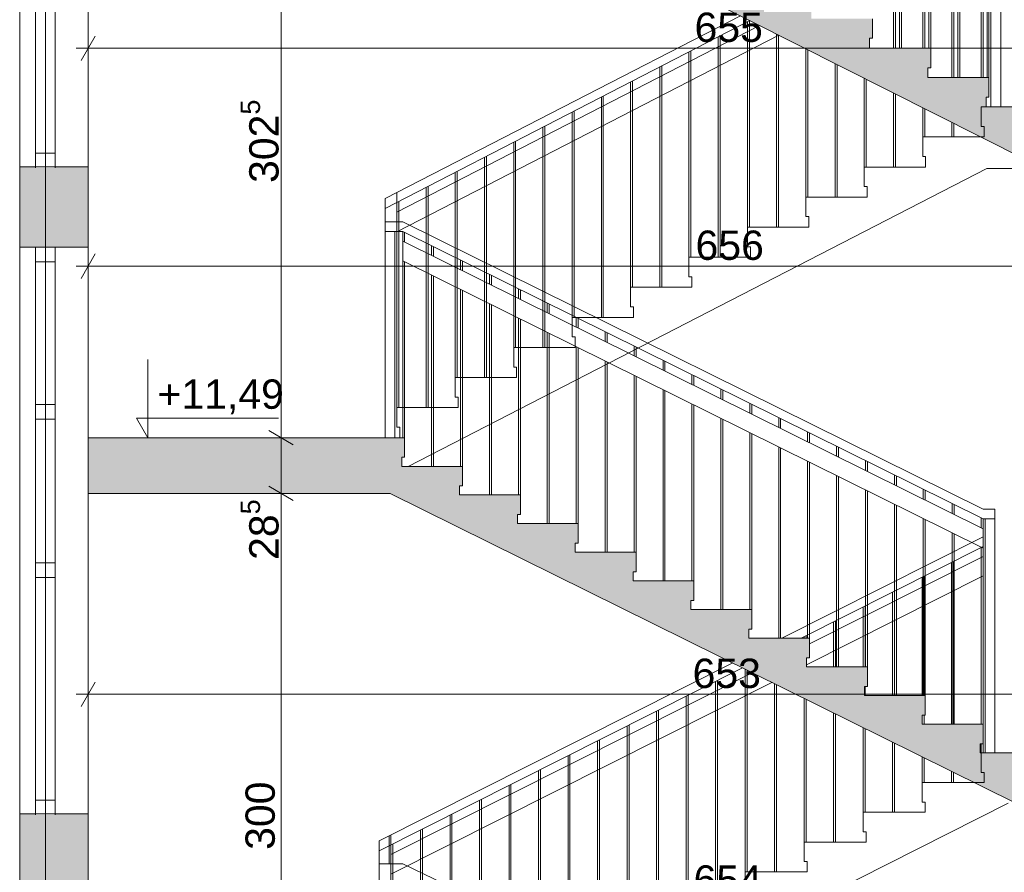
# Paper-space layout 'A-15 INWENTARYZACJA - PRZEKRÓJ' of a CAD drawing. Header units: millimetres. Extents: x 0 to 594, y 0 to 550.
# Tile 15 of 62: x 79 to 129, y 255 to 298. Entities that reach past the tile are written whole.
import ezdxf
from ezdxf.xclip import XClip

# ---------------------------------------------------------------- set-up
doc = ezdxf.new("R2010")
doc.units = ezdxf.units.MM
doc.header["$MEASUREMENT"] = 0
doc.header["$XCLIPFRAME"] = 0
doc.linetypes.add('DASHDOTX2', pattern=[1000, 500, -250, 0, -250])
doc.linetypes.add('PRZERYWANA', pattern=[5.64444, 2.82222, -2.82222])
for name, color, linetype, lineweight, true_color in [('A__balustrada_Nr_pióra__161', 7, 'Continuous', 5, 0x949494), ('A_osie_Nr_pióra__16', 7, 'Continuous', 5, 0x0f0f0f), ('A_pochwyt_Nr_pióra__161', 7, 'Continuous', 5, 0x949494), ('A_schody_Nr_pióra__9', 7, 'Continuous', 13, 0xadadad), ('A_widok_Nr_pióra__121', 7, 'Continuous', 5, 0xcacaca)]:
    doc.layers.add(name, color=color, linetype=linetype, lineweight=lineweight, true_color=true_color)
doc.layers.add('A_podrys', color=7, linetype='Continuous')
doc.layers.add('A_ściany', color=7, linetype='Continuous')
for name, color, linetype, lineweight in [('A_schody_Nr_pióra__1', 7, 'Continuous', 20), ('A_stolarka_Nr_pióra__1', 7, 'Continuous', 20), ('A_strop_Nr_pióra__1', 7, 'Continuous', 20), ('A_wymiary_Nr_pióra__1', 7, 'Continuous', 20), ('A_wymiary_Nr_pióra__2', 8, 'Continuous', 13), ('A_ściany_Nr_pióra__1', 7, 'Continuous', 20)]:
    doc.layers.add(name, color=color, linetype=linetype, lineweight=lineweight)
doc.styles.add('STYL_AUTOMATYCZNY_1', font='arial.ttf')
doc.styles.add('STYL_AUTOMATYCZNY_4', font='arial.ttf')

# ---------------------------------------------------------------- blocks, each defined once
blk = doc.blocks.new('Rysunek_2_2', base_point=(-1563.001, -181.131))
at = {"linetype": 'Continuous', "lineweight": 0, "true_color": 0x000000}
h = blk.add_hatch(color=18, dxfattribs=at)
h.paths.add_polyline_path([(78.971, 521.258), (82.471, 521.258), (82.471, 526.771), (144.471, 526.771), (144.471, 492.058), (128.571, 492.058), (128.571, 487.833), (144.178, 487.833), (144.178, 485.033), (148.171, 485.033), (148.171, 458.833), (128.921, 458.833), (128.921, 459.335), (129.071, 459.335), (129.071, 460.335), (125.881, 460.335), (125.881, 460.838), (126.031, 460.838), (126.031, 461.838), (122.841, 461.838), (122.841, 462.34), (122.991, 462.34), (122.991, 463.34), (119.801, 463.34), (119.801, 463.842), (119.951, 463.842), (119.951, 464.842), (116.761, 464.842), (116.761, 465.345), (116.911, 465.345), (116.911, 466.345), (113.721, 466.345), (113.721, 466.847), (113.871, 466.847), (113.871, 467.847), (110.681, 467.847), (110.681, 468.349), (110.831, 468.349), (110.831, 469.349), (107.641, 469.349), (107.641, 469.851), (107.791, 469.851), (107.791, 470.851), (104.601, 470.851), (104.601, 471.354), (104.751, 471.354), (104.751, 472.354), (101.561, 472.354), (101.561, 472.856), (101.711, 472.856), (101.711, 473.856), (98.521, 473.856), (98.521, 474.358), (98.671, 474.358), (98.671, 475.358), (95.471, 475.358), (82.471, 475.358), (82.471, 472.158), (98.571, 472.158), (131.1, 456.083), (143.951, 456.083), (143.951, 452.033), (147.971, 452.033), (147.971, 425.983), (128.521, 425.983), (128.521, 426.467), (128.671, 426.467), (128.671, 427.467), (125.541, 427.467), (125.541, 427.951), (125.691, 427.951), (125.691, 428.951), (122.561, 428.951), (122.561, 429.435), (122.711, 429.435), (122.711, 430.435), (119.581, 430.435), (119.581, 430.92), (119.731, 430.92), (119.731, 431.92), (116.601, 431.92), (116.601, 432.404), (116.751, 432.404), (116.751, 433.404), (113.621, 433.404), (113.621, 433.888), (113.771, 433.888), (113.771, 434.888), (110.641, 434.888), (110.641, 435.372), (110.791, 435.372), (110.791, 436.372), (107.661, 436.372), (107.661, 436.856), (107.811, 436.856), (107.811, 437.856), (104.681, 437.856), (104.681, 438.34), (104.831, 438.34), (104.831, 439.34), (101.701, 439.34), (101.701, 439.824), (101.851, 439.824), (101.851, 440.824), (98.721, 440.824), (98.721, 441.308), (98.871, 441.308), (98.871, 442.308), (98.321, 442.308), (82.471, 442.308), (82.471, 439.308), (98.4, 439.308), (130.728, 423.208), (144.291, 423.208), (144.291, 419.148), (147.671, 419.148), (147.671, 393.008), (128.121, 393.008), (128.121, 393.522), (128.271, 393.522), (128.271, 394.522), (125.181, 394.522), (125.181, 395.035), (125.331, 395.035), (125.331, 396.035), (122.241, 396.035), (122.241, 396.549), (122.391, 396.549), (122.391, 397.549), (119.301, 397.549), (119.301, 398.063), (119.451, 398.063), (119.451, 399.063), (116.361, 399.063), (116.361, 399.576), (116.511, 399.576), (116.511, 400.576), (113.421, 400.576), (113.421, 401.09), (113.571, 401.09), (113.571, 402.09), (110.481, 402.09), (110.481, 402.604), (110.631, 402.604), (110.631, 403.604), (107.541, 403.604), (107.541, 404.117), (107.691, 404.117), (107.691, 405.117), (104.601, 405.117), (104.601, 405.631), (104.751, 405.631), (104.751, 406.631), (101.661, 406.631), (101.661, 407.145), (101.811, 407.145), (101.811, 408.145), (98.721, 408.145), (98.721, 408.658), (98.871, 408.658), (98.871, 409.658), (95.671, 409.658), (82.471, 409.658), (82.471, 406.408), (98.817, 406.408), (131.205, 389.733), (143.851, 389.733), (143.851, 385.843), (147.471, 385.843), (147.471, 359.733), (128.121, 359.733), (128.121, 360.245), (128.271, 360.245), (128.271, 361.245), (125.091, 361.245), (125.091, 361.756), (125.241, 361.756), (125.241, 362.756), (122.061, 362.756), (122.061, 363.267), (122.211, 363.267), (122.211, 364.267), (119.031, 364.267), (119.031, 364.779), (119.181, 364.779), (119.181, 365.779), (116.001, 365.779), (116.001, 366.29), (116.151, 366.29), (116.151, 367.29), (112.971, 367.29), (112.971, 367.801), (113.121, 367.801), (113.121, 368.801), (109.941, 368.801), (109.941, 369.313), (110.091, 369.313), (110.091, 370.313), (106.911, 370.313), (106.911, 370.824), (107.061, 370.824), (107.061, 371.824), (103.881, 371.824), (103.881, 372.335), (104.031, 372.335), (104.031, 373.335), (100.851, 373.335), (100.851, 373.847), (101.001, 373.847), (101.001, 374.847), (97.821, 374.847), (97.821, 375.358), (97.971, 375.358), (97.971, 376.358), (94.771, 376.358), (82.471, 376.358), (82.471, 373.208), (97.746, 373.208), (130.725, 356.758), (144.201, 356.758), (144.201, 353.088), (148.071, 353.088), (148.071, 326.658), (128.521, 326.658), (128.521, 327.154), (128.671, 327.154), (128.671, 328.154), (125.521, 328.154), (125.521, 328.649), (125.671, 328.649), (125.671, 329.649), (122.521, 329.649), (122.521, 330.145), (122.671, 330.145), (122.671, 331.145), (119.521, 331.145), (119.521, 331.64), (119.671, 331.64), (119.671, 332.64), (116.521, 332.64), (116.521, 333.135), (116.671, 333.135), (116.671, 334.135), (113.521, 334.135), (113.521, 334.631), (113.671, 334.631), (113.671, 335.631), (110.521, 335.631), (110.521, 336.126), (110.671, 336.126), (110.671, 337.126), (107.521, 337.126), (107.521, 337.622), (107.671, 337.622), (107.671, 338.622), (104.521, 338.622), (104.521, 339.117), (104.671, 339.117), (104.671, 340.117), (101.521, 340.117), (101.521, 340.613), (101.671, 340.613), (101.671, 341.613), (98.521, 341.613), (98.521, 342.108), (98.671, 342.108), (98.671, 343.108), (95.471, 343.108), (82.471, 343.108), (82.471, 340.108), (98.177, 340.108), (131.528, 323.483), (144.014, 323.483), (144.014, 319.913), (147.971, 319.913), (147.971, 293.683), (147.771, 293.683), (128.421, 293.683), (128.421, 294.185), (128.571, 294.185), (128.571, 295.185), (125.441, 295.185), (125.441, 295.688), (125.591, 295.688), (125.591, 296.688), (122.461, 296.688), (122.461, 297.19), (122.611, 297.19), (122.611, 298.19), (119.481, 298.19), (119.481, 298.692), (119.631, 298.692), (119.631, 299.692), (116.501, 299.692), (116.501, 300.195), (116.651, 300.195), (116.651, 301.195), (113.521, 301.195), (113.521, 301.697), (113.671, 301.697), (113.671, 302.697), (110.541, 302.697), (110.541, 303.199), (110.691, 303.199), (110.691, 304.199), (107.561, 304.199), (107.561, 304.701), (107.711, 304.701), (107.711, 305.701), (104.581, 305.701), (104.581, 306.204), (104.731, 306.204), (104.731, 307.204), (101.601, 307.204), (101.601, 307.706), (101.751, 307.706), (101.751, 308.706), (98.621, 308.706), (98.621, 309.208), (98.771, 309.208), (98.771, 310.208), (95.571, 310.208), (82.471, 310.208), (82.471, 307.008), (98.657, 307.008), (131.337, 290.533), (143.821, 290.533), (143.821, 286.843), (147.771, 286.843), (147.771, 260.633), (128.171, 260.633), (128.121, 260.633), (128.121, 261.099), (128.271, 261.099), (128.271, 262.099), (125.161, 262.099), (125.161, 262.565), (125.311, 262.565), (125.311, 263.565), (122.201, 263.565), (122.201, 264.031), (122.351, 264.031), (122.351, 265.031), (119.241, 265.031), (119.241, 265.497), (119.391, 265.497), (119.391, 266.497), (116.281, 266.497), (116.281, 266.963), (116.431, 266.963), (116.431, 267.963), (113.321, 267.963), (113.321, 268.429), (113.471, 268.429), (113.471, 269.429), (110.361, 269.429), (110.361, 269.895), (110.511, 269.895), (110.511, 270.895), (107.401, 270.895), (107.401, 271.36), (107.551, 271.36), (107.551, 272.36), (104.441, 272.36), (104.441, 272.826), (104.591, 272.826), (104.591, 273.826), (101.481, 273.826), (101.481, 274.292), (101.631, 274.292), (101.631, 275.292), (98.521, 275.292), (98.521, 275.758), (98.671, 275.758), (98.671, 276.758), (95.471, 276.758), (82.471, 276.758), (82.471, 273.908), (97.936, 273.908), (129.941, 258.058), (144.279, 258.058), (144.279, 254.058), (148.071, 254.058), (148.171, 254.058), (148.171, 227.858), (148.071, 227.858), (128.821, 227.858), (128.821, 228.317), (128.971, 228.317), (128.971, 229.317), (125.791, 229.317), (125.791, 229.776), (125.941, 229.776), (125.941, 230.776), (122.761, 230.776), (122.761, 231.235), (122.911, 231.235), (122.911, 232.235), (119.731, 232.235), (119.731, 232.695), (119.881, 232.695), (119.881, 233.695), (116.701, 233.695), (116.701, 234.154), (116.851, 234.154), (116.851, 235.154), (113.671, 235.154), (113.671, 235.613), (113.821, 235.613), (113.821, 236.613), (110.641, 236.613), (110.641, 237.072), (110.791, 237.072), (110.791, 238.072), (107.611, 238.072), (107.611, 238.531), (107.761, 238.531), (107.761, 239.531), (104.581, 239.531), (104.581, 239.99), (104.731, 239.99), (104.731, 240.99), (101.551, 240.99), (101.551, 241.449), (101.701, 241.449), (101.701, 242.449), (98.521, 242.449), (98.521, 242.908), (98.671, 242.908), (98.671, 243.908), (95.471, 243.908), (82.471, 243.908), (82.471, 257.508), (80.778, 257.508), (80.778, 257.458), (79.778, 257.458), (79.778, 257.508), (78.971, 257.508), (78.971, 128.858), (78.971, 108.706), (172.701, 108.706), (223.521, 108.706), (304.19, 108.706), (545.864, 108.706), (545.864, 212.647), (540.844, 212.647), (540.844, 210.897), (524.894, 210.897), (524.894, 211.43), (525.044, 211.43), (525.044, 212.43), (521.953, 212.43), (521.953, 212.963), (522.103, 212.963), (522.103, 213.963), (519.012, 213.963), (519.012, 214.496), (519.162, 214.496), (519.162, 215.496), (516.071, 215.496), (516.071, 216.029), (516.221, 216.029), (516.221, 217.029), (513.13, 217.029), (513.13, 217.562), (513.28, 217.562), (513.28, 218.562), (510.189, 218.562), (510.189, 219.095), (510.339, 219.095), (510.339, 220.095), (507.248, 220.095), (507.248, 220.628), (507.398, 220.628), (507.398, 221.628), (504.307, 221.628), (504.307, 222.161), (504.457, 222.161), (504.457, 223.161), (501.366, 223.161), (501.366, 223.694), (501.516, 223.694), (501.516, 224.694), (498.425, 224.694), (498.425, 225.226), (498.575, 225.226), (498.575, 226.226), (495.849, 226.226), (495.484, 226.226), (495.484, 226.759), (495.634, 226.759), (495.634, 227.759), (495.554, 227.759), (477.104, 227.759), (477.104, 254.109), (479.494, 254.109), (479.494, 257.939), (494.161, 257.939), (524.302, 242.503), (527.184, 241.027), (540.844, 241.027), (540.844, 243.977), (524.714, 243.977), (524.714, 244.505), (524.864, 244.505), (524.864, 245.505), (521.731, 245.505), (521.731, 246.033), (521.881, 246.033), (521.881, 247.033), (518.748, 247.033), (518.748, 247.56), (518.898, 247.56), (518.898, 248.56), (515.765, 248.56), (515.765, 249.088), (515.915, 249.088), (515.915, 250.088), (512.782, 250.088), (512.782, 250.616), (512.932, 250.616), (512.932, 251.616), (509.799, 251.616), (509.799, 252.144), (509.949, 252.144), (509.949, 253.144), (506.816, 253.144), (506.816, 253.671), (506.966, 253.671), (506.966, 254.671), (503.833, 254.671), (503.833, 255.199), (503.983, 255.199), (503.983, 256.199), (500.85, 256.199), (500.85, 256.727), (501, 256.727), (501, 257.727), (497.867, 257.727), (497.867, 258.255), (498.017, 258.255), (498.017, 259.255), (495.067, 259.255), (494.884, 259.255), (494.884, 259.782), (495.034, 259.782), (495.034, 260.782), (494.924, 260.782), (494.774, 260.782), (491.904, 260.782), (476.524, 260.782), (476.494, 260.782), (476.494, 287.012), (478.924, 287.012), (478.924, 290.882), (494.18, 290.882), (524.493, 275.514), (528.116, 273.677), (540.844, 273.677), (540.844, 276.987), (527.733, 276.987), (524.904, 276.987), (524.904, 277.513), (525.054, 277.513), (525.054, 278.513), (521.894, 278.513), (521.894, 279.039), (522.044, 279.039), (522.044, 280.039), (518.884, 280.039), (518.884, 280.565), (519.034, 280.565), (519.034, 281.565), (515.874, 281.565), (515.874, 282.091), (516.024, 282.091), (516.024, 283.091), (512.864, 283.091), (512.864, 283.617), (513.014, 283.617), (513.014, 284.617), (509.854, 284.617), (509.854, 285.143), (510.004, 285.143), (510.004, 286.143), (506.844, 286.143), (506.844, 286.669), (506.994, 286.669), (506.994, 287.669), (503.834, 287.669), (503.834, 288.195), (503.984, 288.195), (503.984, 289.195), (500.824, 289.195), (500.824, 289.721), (500.974, 289.721), (500.974, 290.721), (497.814, 290.721), (497.814, 291.247), (497.964, 291.247), (497.964, 292.247), (494.804, 292.247), (494.804, 292.271), (494.804, 292.773), (494.954, 292.773), (494.954, 293.773), (494.924, 293.773), (494.454, 293.773), (476.824, 293.773), (476.824, 319.773), (478.994, 319.773), (478.994, 323.723), (495.855, 323.723), (524.618, 308.913), (528.086, 307.127), (540.844, 307.127), (540.844, 310.427), (524.954, 310.427), (524.954, 310.959), (525.104, 310.959), (525.104, 311.959), (521.98, 311.959), (521.98, 312.49), (522.13, 312.49), (522.13, 313.49), (519.006, 313.49), (519.006, 314.021), (519.156, 314.021), (519.156, 315.021), (516.032, 315.021), (516.032, 315.553), (516.182, 315.553), (516.182, 316.553), (513.058, 316.553), (513.058, 317.084), (513.208, 317.084), (513.208, 318.084), (510.084, 318.084), (510.084, 318.615), (510.234, 318.615), (510.234, 319.615), (507.11, 319.615), (507.11, 320.147), (507.26, 320.147), (507.26, 321.147), (504.136, 321.147), (504.136, 321.678), (504.286, 321.678), (504.286, 322.678), (501.162, 322.678), (501.162, 323.21), (501.312, 323.21), (501.312, 324.21), (498.188, 324.21), (498.188, 324.741), (498.338, 324.741), (498.338, 325.741), (495.214, 325.741), (495.214, 325.759), (495.214, 326.272), (495.364, 326.272), (495.364, 327.272), (494.884, 327.272), (492.234, 327.272), (476.744, 327.272), (476.744, 353.502), (479.104, 353.502), (479.104, 357.272), (494.171, 357.272), (524.472, 342.222), (527.824, 340.557), (540.844, 340.557), (540.844, 343.717), (524.834, 343.717), (524.834, 344.21), (524.984, 344.21), (524.984, 345.21), (521.828, 345.21), (521.828, 345.703), (521.978, 345.703), (521.978, 346.703), (518.822, 346.703), (518.822, 347.196), (518.972, 347.196), (518.972, 348.196), (515.816, 348.196), (515.816, 348.689), (515.966, 348.689), (515.966, 349.689), (512.81, 349.689), (512.81, 350.182), (512.96, 350.182), (512.96, 351.182), (509.804, 351.182), (509.804, 351.676), (509.954, 351.676), (509.954, 352.676), (506.798, 352.676), (506.798, 353.169), (506.948, 353.169), (506.948, 354.169), (503.792, 354.169), (503.792, 354.662), (503.942, 354.662), (503.942, 355.662), (503.693, 355.662), (500.786, 355.662), (500.786, 356.155), (500.936, 356.155), (500.936, 357.155), (500.69, 357.155), (497.78, 357.155), (497.78, 357.648), (497.93, 357.648), (497.93, 358.648), (497.687, 358.648), (495.09, 358.648), (494.774, 358.648), (494.774, 359.141), (494.924, 359.141), (494.924, 360.141), (476.674, 360.141), (476.674, 386.401), (478.894, 386.401), (478.894, 389.901), (495.646, 389.901), (524.664, 375.537), (528.34, 373.717), (540.844, 373.717), (540.844, 377.057), (524.974, 377.057), (524.974, 377.542), (525.124, 377.542), (525.124, 378.542), (521.974, 378.542), (521.974, 379.027), (522.124, 379.027), (522.124, 380.027), (518.974, 380.027), (518.974, 380.512), (519.124, 380.512), (519.124, 381.512), (515.974, 381.512), (515.974, 381.997), (516.124, 381.997), (516.124, 382.997), (512.974, 382.997), (512.974, 383.482), (513.124, 383.482), (513.124, 384.482), (509.974, 384.482), (509.974, 384.967), (510.124, 384.967), (510.124, 385.967), (506.974, 385.967), (506.974, 386.452), (507.124, 386.452), (507.124, 387.452), (503.974, 387.452), (503.974, 387.937), (504.124, 387.937), (504.124, 388.937), (500.974, 388.937), (500.974, 389.422), (501.124, 389.422), (501.124, 390.422), (497.974, 390.422), (497.974, 390.907), (498.124, 390.907), (498.124, 391.907), (494.974, 391.907), (494.974, 392.392), (495.124, 392.392), (495.124, 393.392), (476.594, 393.392), (476.594, 419.552), (478.984, 419.552), (478.984, 423.322), (494.208, 423.322), (524.534, 408.57), (528.158, 406.807), (540.844, 406.807), (540.844, 410.087), (524.844, 410.087), (524.844, 410.563), (524.994, 410.563), (524.994, 411.563), (521.81, 411.563), (521.81, 412.039), (521.96, 412.039), (521.96, 413.039), (518.776, 413.039), (518.776, 413.515), (518.926, 413.515), (518.926, 414.515), (515.742, 414.515), (515.742, 414.991), (515.892, 414.991), (515.892, 415.991), (512.708, 415.991), (512.708, 416.467), (512.858, 416.467), (512.858, 417.467), (509.674, 417.467), (509.674, 417.943), (509.824, 417.943), (509.824, 418.943), (506.64, 418.943), (506.64, 419.419), (506.79, 419.419), (506.79, 420.419), (503.606, 420.419), (503.606, 420.895), (503.756, 420.895), (503.756, 421.895), (500.572, 421.895), (500.572, 422.37), (500.722, 422.37), (500.722, 423.37), (497.538, 423.37), (497.538, 423.846), (497.688, 423.846), (497.688, 424.846), (494.504, 424.846), (494.504, 425.322), (494.654, 425.322), (494.654, 426.322), (476.524, 426.322), (476.524, 452.452), (478.296, 452.452), (478.296, 456.352), (494.145, 456.352), (527.939, 439.877), (540.844, 439.877), (540.844, 442.957), (525.044, 442.957), (525.044, 443.423), (525.194, 443.423), (525.194, 444.423), (522.038, 444.423), (522.038, 444.888), (522.188, 444.888), (522.188, 445.888), (519.032, 445.888), (519.032, 446.354), (519.182, 446.354), (519.182, 447.354), (516.026, 447.354), (516.026, 447.819), (516.176, 447.819), (516.176, 448.819), (513.02, 448.819), (513.02, 449.285), (513.17, 449.285), (513.17, 450.285), (510.014, 450.285), (510.014, 450.75), (510.164, 450.75), (510.164, 451.75), (507.008, 451.75), (507.008, 452.215), (507.158, 452.215), (507.158, 453.215), (504.002, 453.215), (504.002, 453.681), (504.152, 453.681), (504.152, 454.681), (500.996, 454.681), (500.996, 455.146), (501.146, 455.146), (501.146, 456.146), (497.99, 456.146), (497.99, 456.612), (498.14, 456.612), (498.14, 457.612), (494.984, 457.612), (494.984, 458.077), (495.134, 458.077), (495.134, 459.077), (476.554, 459.077), (476.554, 485.297), (478.654, 485.297), (478.654, 488.687), (540.844, 488.687), (540.844, 485.317), (545.864, 485.317), (545.864, 508.739), (540.844, 508.739), (540.844, 506.896), (346.273, 506.896), (346.273, 532.459), (344.115, 532.459), (344.115, 530.095), (82.471, 530.095), (82.471, 532.459), (78.971, 532.459)])
h.paths.add_polyline_path([(95.471, 211.358), (82.471, 211.358), (82.471, 241.358), (97.329, 241.358), (131.386, 224.958), (144.133, 224.958), (144.133, 221.358), (148.071, 221.358), (148.071, 194.858), (128.521, 194.858), (128.521, 195.358), (128.671, 195.358), (128.671, 196.358), (125.521, 196.358), (125.521, 196.858), (125.671, 196.858), (125.671, 197.858), (122.521, 197.858), (122.521, 198.358), (122.671, 198.358), (122.671, 199.358), (119.521, 199.358), (119.521, 199.858), (119.671, 199.858), (119.671, 200.858), (116.521, 200.858), (116.521, 201.358), (116.671, 201.358), (116.671, 202.358), (113.521, 202.358), (113.521, 202.858), (113.671, 202.858), (113.671, 203.858), (110.521, 203.858), (110.521, 204.358), (110.671, 204.358), (110.671, 205.358), (107.521, 205.358), (107.521, 205.858), (107.671, 205.858), (107.671, 206.858), (104.521, 206.858), (104.521, 207.358), (104.671, 207.358), (104.671, 208.358), (101.521, 208.358), (101.521, 208.858), (101.671, 208.858), (101.671, 209.858), (98.521, 209.858), (98.521, 210.358), (98.671, 210.358), (98.671, 211.358)], flags=0)
h.paths.add_polyline_path([(82.471, 145.158), (82.471, 175.258), (98.262, 175.258), (131.328, 158.558), (144.571, 158.558), (144.571, 155.088), (147.971, 155.088), (147.971, 128.858), (126.421, 128.858), (126.421, 129.488), (126.571, 129.488), (126.571, 130.488), (123.477, 130.488), (123.477, 131.118), (123.627, 131.118), (123.627, 132.118), (120.532, 132.118), (120.532, 132.748), (120.682, 132.748), (120.682, 133.748), (117.588, 133.748), (117.588, 134.378), (117.738, 134.378), (117.738, 135.378), (114.643, 135.378), (114.643, 136.008), (114.793, 136.008), (114.793, 137.008), (111.699, 137.008), (111.699, 137.638), (111.849, 137.638), (111.849, 138.638), (108.754, 138.638), (108.754, 139.268), (108.904, 139.268), (108.904, 140.268), (105.81, 140.268), (105.81, 140.898), (105.96, 140.898), (105.96, 141.898), (102.865, 141.898), (102.865, 142.528), (103.015, 142.528), (103.015, 143.528), (99.921, 143.528), (99.921, 144.158), (100.071, 144.158), (100.071, 145.158), (96.871, 145.158)], flags=0)
h.paths.add_polyline_path([(98.571, 178.358), (82.471, 178.358), (82.471, 208.858), (97.167, 208.858), (130.967, 191.958), (144.129, 191.958), (144.129, 188.388), (147.871, 188.388), (147.871, 161.858), (131.471, 161.858), (128.271, 161.858), (128.121, 161.858), (128.121, 162.358), (128.271, 162.358), (128.271, 163.358), (125.151, 163.358), (125.151, 163.858), (125.301, 163.858), (125.301, 164.858), (122.181, 164.858), (122.181, 165.358), (122.331, 165.358), (122.331, 166.358), (119.211, 166.358), (119.211, 166.858), (119.361, 166.858), (119.361, 167.858), (116.241, 167.858), (116.241, 168.358), (116.391, 168.358), (116.391, 169.358), (113.271, 169.358), (113.271, 169.858), (113.421, 169.858), (113.421, 170.858), (110.301, 170.858), (110.301, 171.358), (110.451, 171.358), (110.451, 172.358), (107.331, 172.358), (107.331, 172.858), (107.481, 172.858), (107.481, 173.858), (104.361, 173.858), (104.361, 174.358), (104.511, 174.358), (104.511, 175.358), (101.391, 175.358), (101.391, 175.858), (101.541, 175.858), (101.541, 176.858), (98.421, 176.858), (98.421, 177.358), (98.571, 177.358)], flags=0)
h.paths.add_polyline_path([(150.524, 494.366), (170.201, 494.366), (170.201, 116.835), (150.524, 116.835)], flags=0)
h.paths.add_polyline_path([(172.701, 496.906), (150.524, 496.906), (150.524, 507.797), (150.524, 526.771), (195.183, 526.771), (195.183, 496.906)], flags=0)
h.paths.add_polyline_path([(172.701, 224.871), (222.021, 224.871), (222.021, 215.858), (223.521, 215.858), (223.521, 227.858), (172.701, 227.858), (172.701, 257.637), (222.021, 257.637), (222.021, 248.858), (223.521, 248.858), (223.521, 260.633), (172.701, 260.633), (172.701, 290.657), (222.021, 290.657), (222.021, 281.633), (223.521, 281.633), (223.521, 293.683), (172.701, 293.683), (172.701, 323.677), (222.021, 323.677), (222.021, 314.683), (223.521, 314.683), (223.521, 326.858), (172.701, 326.858), (172.701, 356.697), (222.021, 356.697), (222.021, 347.858), (223.521, 347.858), (223.521, 359.933), (172.701, 359.933), (172.701, 389.633), (222.021, 389.633), (222.021, 380.933), (223.521, 380.933), (223.521, 393.158), (172.701, 393.158), (172.701, 422.653), (222.021, 422.653), (222.021, 414.158), (223.521, 414.158), (223.521, 426.133), (172.701, 426.133), (172.701, 455.673), (222.021, 455.673), (222.021, 447.133), (223.521, 447.133), (223.521, 458.833), (172.701, 458.833), (172.701, 488.693), (222.021, 488.693), (222.021, 479.833), (223.521, 479.833), (223.521, 494.535), (251.6, 494.535), (251.6, 116.835), (223.521, 116.835), (223.521, 128.858), (172.701, 128.858), (172.701, 158.494), (222.021, 158.494), (222.021, 149.858), (223.521, 149.858), (223.521, 161.858), (172.701, 161.858), (172.701, 191.682), (222.021, 191.682), (222.021, 182.858), (223.521, 182.858), (223.521, 194.858), (172.701, 194.858)], flags=0)
h.paths.add_polyline_path([(196.183, 496.906), (196.183, 526.771), (211.83, 526.771), (211.83, 522.206), (215.555, 522.206), (215.555, 526.771), (277.7, 526.771), (277.7, 522.206), (281.341, 522.206), (281.341, 526.771), (330.073, 526.771), (343.402, 526.771), (343.402, 520.253), (344.306, 520.253), (344.306, 491.91), (330.073, 491.91), (308.338, 491.91), (308.338, 496.906), (302.69, 496.906), (223.521, 496.906), (222.021, 496.906)], flags=0)
h.paths.add_polyline_path([(252.986, 194.858), (252.986, 221.358), (256.744, 221.358), (256.744, 224.268), (276.249, 224.268), (276.249, 221.358), (280.601, 221.358), (280.601, 215.858), (282.33, 215.858), (282.33, 227.858), (253.1, 227.858), (253.1, 254.133), (255.965, 254.133), (255.965, 257.043), (276.56, 257.043), (276.56, 254.133), (280.531, 254.133), (280.531, 248.858), (282.33, 248.858), (282.33, 260.633), (253.1, 260.633), (253.1, 286.843), (255.62, 286.843), (255.62, 290.033), (276.43, 290.033), (276.43, 286.843), (280.911, 286.843), (280.911, 281.633), (282.33, 281.633), (282.33, 293.683), (253.1, 293.683), (253.1, 319.913), (255.56, 319.913), (255.56, 323.193), (276.41, 323.193), (276.41, 319.913), (280.781, 319.913), (280.781, 314.683), (282.33, 314.683), (282.33, 326.858), (253.1, 326.858), (253.1, 353.088), (255.85, 353.088), (255.85, 356.348), (276.87, 356.348), (276.87, 353.088), (280.771, 353.088), (280.771, 347.858), (282.33, 347.858), (282.33, 359.933), (253.1, 359.933), (253.1, 385.843), (255.8, 385.843), (255.8, 389.443), (276.57, 389.443), (276.57, 385.843), (280.771, 385.843), (280.771, 380.933), (282.33, 380.933), (282.33, 393.158), (253.1, 393.158), (253.1, 419.148), (255.377, 419.148), (255.377, 423.278), (277.092, 423.278), (277.092, 419.148), (280.851, 419.148), (280.851, 414.158), (282.33, 414.158), (282.33, 426.133), (253.1, 426.133), (253.1, 451.983), (255.98, 451.983), (255.98, 456.083), (276.881, 456.083), (276.86, 451.983), (280.851, 451.983), (280.851, 447.133), (282.33, 447.133), (282.33, 458.833), (253.1, 458.833), (253.1, 485.003), (255.966, 485.003), (255.966, 488.143), (276.82, 488.143), (276.82, 485.003), (280.951, 485.003), (280.951, 479.833), (282.33, 479.833), (282.33, 494.535), (302.69, 494.535), (302.69, 116.835), (282.33, 116.835), (282.33, 128.858), (253.1, 128.858), (253.1, 155.358), (255.659, 155.358), (255.659, 158.458), (277.1, 158.458), (277.1, 155.358), (280.751, 155.358), (280.751, 149.858), (282.33, 149.858), (282.33, 161.858), (253.1, 161.858), (253.1, 188.358), (255.71, 188.358), (255.71, 191.268), (276.58, 191.268), (276.58, 188.358), (280.69, 188.358), (280.69, 182.858), (282.33, 182.858), (282.33, 194.858)], flags=0)
h.paths.add_polyline_path([(304.19, 158.737), (455.374, 158.737), (455.374, 128.858), (304.19, 128.858)], flags=0)
h.paths.add_polyline_path([(304.19, 323.831), (474.634, 323.831), (474.634, 293.683), (304.19, 293.683)], flags=0)
h.paths.add_polyline_path([(304.19, 224.831), (474.634, 224.831), (474.634, 194.858), (304.19, 194.858)], flags=0)
h.paths.add_polyline_path([(304.19, 458.833), (304.19, 488.842), (474.634, 488.842), (474.634, 458.833)], flags=0)
h.paths.add_polyline_path([(304.19, 290.656), (474.634, 290.656), (474.634, 260.633), (304.19, 260.633)], flags=0)
h.paths.add_polyline_path([(474.634, 393.158), (304.19, 393.158), (304.19, 423.106), (474.634, 423.106)], flags=0)
h.paths.add_polyline_path([(304.19, 356.906), (474.634, 356.906), (474.634, 326.858), (304.19, 326.858)], flags=0)
h.paths.add_polyline_path([(304.19, 161.658), (304.19, 191.831), (474.634, 191.831), (474.634, 161.658), (455.374, 161.658)], flags=0)
h.paths.add_polyline_path([(304.19, 227.858), (304.19, 257.606), (474.634, 257.606), (474.634, 227.858)], flags=0)
h.paths.add_polyline_path([(304.19, 426.133), (304.19, 455.806), (474.634, 455.806), (474.634, 426.133)], flags=0)
h.paths.add_polyline_path([(304.19, 359.933), (304.19, 390.131), (474.634, 390.131), (474.634, 360.141), (474.634, 359.933)], flags=0)
h.paths.add_polyline_path([(349.328, 491.91), (349.328, 503.872), (540.844, 503.872), (540.844, 491.91), (474.634, 491.91)], flags=0)
h.paths.add_polyline_path([(540.844, 129.007), (456.874, 129.007), (456.874, 158.737), (474.634, 158.737), (474.634, 155.257), (479.284, 155.257), (479.284, 158.737), (495.613, 158.737), (516.724, 148.936), (518.578, 148.076), (518.578, 147.553), (540.844, 147.553)], flags=0)
h.paths.add_polyline_path([(477.024, 188.328), (479.355, 188.328), (479.355, 192.081), (494.25, 192.081), (524.526, 177.003), (528.16, 175.193), (540.844, 175.193), (540.844, 150.553), (519.727, 150.553), (516.954, 150.553), (516.954, 151.941), (513.964, 151.941), (513.964, 153.329), (510.974, 153.329), (510.974, 154.717), (507.984, 154.717), (507.984, 156.106), (504.994, 156.106), (504.994, 157.494), (502.004, 157.494), (502.004, 158.882), (499.014, 158.882), (499.014, 160.27), (496.024, 160.27), (496.024, 161.658), (494.834, 161.658), (477.024, 161.658)], flags=0)
h.paths.add_polyline_path([(477.104, 220.828), (479.254, 220.828), (479.254, 224.558), (495.439, 224.558), (524.46, 209.432), (525.678, 208.797), (526.72, 208.797), (540.844, 208.797), (540.844, 178.537), (527.761, 178.537), (525.004, 178.537), (525.004, 179.014), (525.154, 179.014), (525.154, 180.014), (522.017, 180.014), (522.017, 180.49), (522.167, 180.49), (522.167, 181.49), (519.03, 181.49), (519.03, 181.967), (519.18, 181.967), (519.18, 182.967), (516.043, 182.967), (516.043, 183.443), (516.193, 183.443), (516.193, 184.443), (513.056, 184.443), (513.056, 184.919), (513.206, 184.919), (513.206, 185.919), (510.069, 185.919), (510.069, 186.396), (510.219, 186.396), (510.219, 187.396), (507.082, 187.396), (507.082, 187.872), (507.232, 187.872), (507.232, 188.872), (504.095, 188.872), (504.095, 189.349), (504.245, 189.349), (504.245, 190.349), (501.108, 190.349), (501.108, 190.825), (501.258, 190.825), (501.258, 191.825), (498.121, 191.825), (498.121, 192.302), (498.271, 192.302), (498.271, 193.302), (495.271, 193.302), (495.134, 193.302), (495.134, 193.778), (495.284, 193.778), (495.284, 194.778), (494.874, 194.778), (477.104, 194.778)], flags=0)
at = {"layer": 'A_ściany', "linetype": 'Continuous', "lineweight": 0, "true_color": 0x000000}
blk.add_hatch(color=18, dxfattribs=at).paths.add_polyline_path([(79.778, 290.558), (79.778, 290.608), (78.971, 290.608), (78.971, 286.508), (82.471, 286.508), (82.471, 290.608), (80.778, 290.608), (80.778, 290.558)])
at = {"layer": 'A__balustrada_Nr_pióra__161', "color": 252, "linetype": 'Continuous', "lineweight": 5, "true_color": 0x949494}
for p, q in [((124.001, 296.688), (124.001, 306.489)), ((124.101, 296.688), (124.101, 306.439)), ((129.171, 293.683), (129.171, 306.185)), ((125.491, 296.688), (125.491, 305.738)), ((125.591, 296.688), (125.591, 305.688)), ((128.571, 295.185), (128.571, 305.685)), ((128.671, 293.683), (128.671, 305.685)), ((126.981, 295.185), (126.981, 304.987)), ((127.081, 295.185), (127.081, 304.937)), ((128.471, 295.185), (128.471, 304.236)), ((97.671, 276.758), (97.671, 287.808)), ((97.671, 287.808), (98.571, 287.808)), ((97.671, 287.308), (98.571, 287.308)), ((98.171, 276.758), (98.171, 287.308)), ((98.571, 276.758), (98.571, 287.308)), ((98.671, 286.758), (98.671, 287.258)), ((100.051, 286.075), (100.051, 286.575)), ((100.151, 286.025), (100.151, 286.525)), ((98.671, 276.758), (98.671, 285.758)), ((101.531, 285.342), (101.531, 285.842)), ((101.631, 285.292), (101.631, 285.792)), ((100.051, 275.292), (100.051, 285.075)), ((100.151, 275.292), (100.151, 285.025)), ((103.011, 284.609), (103.011, 285.109)), ((103.111, 284.559), (103.111, 285.059)), ((101.531, 275.292), (101.531, 284.342)), ((101.631, 275.292), (101.631, 284.292)), ((104.491, 283.876), (104.491, 284.376)), ((104.591, 283.826), (104.591, 284.326)), ((103.011, 273.826), (103.011, 283.609)), ((103.111, 273.826), (103.111, 283.559)), ((105.971, 283.143), (105.971, 283.643)), ((106.071, 283.093), (106.071, 283.593)), ((104.491, 273.826), (104.491, 282.876)), ((104.591, 273.826), (104.591, 282.826)), ((107.451, 282.41), (107.451, 282.91)), ((107.551, 282.36), (107.551, 282.86)), ((108.931, 281.677), (108.931, 282.177)), ((105.971, 272.36), (105.971, 282.143)), ((106.071, 272.36), (106.071, 282.093)), ((109.031, 281.628), (109.031, 282.128)), ((107.451, 272.36), (107.451, 281.41)), ((107.551, 272.36), (107.551, 281.36)), ((110.411, 280.944), (110.411, 281.444)), ((110.511, 280.895), (110.511, 281.395)), ((108.931, 270.895), (108.931, 280.677)), ((111.891, 280.211), (111.891, 280.711)), ((111.991, 280.162), (111.991, 280.662)), ((109.031, 270.895), (109.031, 280.628)), ((110.411, 270.895), (110.411, 279.944)), ((110.511, 270.895), (110.511, 279.895)), ((113.371, 279.478), (113.371, 279.978)), ((113.471, 279.429), (113.471, 279.929)), ((111.891, 269.429), (111.891, 279.211)), ((111.991, 269.429), (111.991, 279.162)), ((114.851, 278.745), (114.851, 279.245)), ((114.951, 278.696), (114.951, 279.196)), ((113.371, 269.429), (113.371, 278.478)), ((113.471, 269.429), (113.471, 278.429)), ((116.331, 278.012), (116.331, 278.512)), ((116.431, 277.963), (116.431, 278.463)), ((114.851, 267.963), (114.851, 277.745)), ((114.951, 267.963), (114.951, 277.696)), ((117.811, 277.279), (117.811, 277.779)), ((117.911, 277.23), (117.911, 277.73)), ((116.331, 267.963), (116.331, 277.012)), ((116.431, 267.963), (116.431, 276.963)), ((119.291, 276.546), (119.291, 277.046)), ((119.391, 276.497), (119.391, 276.997)), ((117.811, 266.497), (117.811, 276.279)), ((117.911, 266.497), (117.911, 276.23)), ((120.771, 275.813), (120.771, 276.313)), ((120.871, 275.764), (120.871, 276.264)), ((119.291, 266.497), (119.291, 275.546)), ((119.391, 266.497), (119.391, 275.497)), ((122.251, 275.08), (122.251, 275.58)), ((122.351, 275.031), (122.351, 275.531)), ((120.771, 265.031), (120.771, 274.813)), ((120.871, 265.031), (120.871, 274.764)), ((123.731, 274.347), (123.731, 274.848)), ((123.831, 274.298), (123.831, 274.798)), ((125.211, 273.615), (125.211, 274.115)), ((122.251, 265.031), (122.251, 274.08)), ((122.351, 265.031), (122.351, 274.031)), ((125.311, 273.565), (125.311, 274.065)), ((123.731, 263.565), (123.731, 273.347)), ((123.831, 263.565), (123.831, 273.298)), ((126.691, 272.882), (126.691, 273.382)), ((126.791, 272.832), (126.791, 273.332)), ((128.871, 273.099), (128.271, 273.099)), ((128.871, 260.633), (128.871, 273.099)), ((125.211, 263.565), (125.211, 272.615)), ((128.171, 272.149), (128.171, 272.649)), ((128.271, 262.099), (128.271, 272.599)), ((128.871, 272.599), (128.271, 272.599)), ((128.371, 260.633), (128.371, 272.599)), ((125.311, 263.565), (125.311, 272.565)), ((126.691, 262.099), (126.691, 271.882)), ((126.791, 262.099), (126.791, 271.832)), ((128.171, 262.099), (128.171, 271.149)), ((97.371, 243.908), (97.371, 254.956)), ((97.371, 254.956), (98.571, 254.956))]:
    blk.add_line(p, q, dxfattribs=at)
at = {"layer": 'A_osie_Nr_pióra__16', "color": 250, "linetype": 'DASHDOTX2', "lineweight": 5, "true_color": 0x0f0f0f}
blk.add_line((80.296, 501.211), (80.296, 142.962), dxfattribs=at)
at = {"layer": 'A_pochwyt_Nr_pióra__161', "color": 252, "linetype": 'Continuous', "lineweight": 5, "true_color": 0x949494}
for p, q in [((98.571, 287.808), (128.271, 273.099)), ((98.571, 287.308), (128.271, 272.599)), ((98.571, 286.808), (128.271, 272.099)), ((98.571, 285.808), (128.271, 271.099)), ((98.571, 254.956), (128.971, 240.317))]:
    blk.add_line(p, q, dxfattribs=at)
at = {"layer": 'A_schody_Nr_pióra__1', "color": 7, "linetype": 'Continuous', "lineweight": 20}
for p, q in [((98.657, 307.008), (131.337, 290.533)), ((122.611, 297.19), (122.611, 298.19)), ((122.611, 297.19), (122.461, 297.19)), ((122.461, 296.688), (122.461, 297.19)), ((125.591, 296.688), (122.461, 296.688)), ((125.591, 295.688), (125.591, 296.688)), ((125.591, 295.688), (125.441, 295.688)), ((125.441, 295.185), (125.441, 295.688)), ((128.571, 295.185), (125.441, 295.185)), ((128.571, 294.185), (128.571, 295.185)), ((128.571, 294.185), (128.421, 294.185)), ((128.421, 293.683), (128.421, 294.185)), ((98.671, 276.758), (95.471, 276.758)), ((98.671, 275.758), (98.671, 276.758)), ((98.671, 275.758), (98.521, 275.758)), ((98.521, 275.292), (98.521, 275.758)), ((101.631, 275.292), (98.521, 275.292)), ((101.631, 274.292), (101.631, 275.292)), ((101.631, 274.292), (101.481, 274.292)), ((101.481, 273.826), (101.481, 274.292)), ((97.936, 273.908), (129.941, 258.058)), ((104.591, 273.826), (101.481, 273.826)), ((104.591, 272.826), (104.591, 273.826)), ((104.591, 272.826), (104.441, 272.826)), ((104.441, 272.36), (104.441, 272.826)), ((107.551, 272.36), (104.441, 272.36)), ((107.551, 271.36), (107.551, 272.36)), ((107.551, 271.36), (107.401, 271.36)), ((107.401, 270.895), (107.401, 271.36)), ((110.511, 270.895), (107.401, 270.895)), ((110.511, 269.895), (110.511, 270.895)), ((110.511, 269.895), (110.361, 269.895)), ((110.361, 269.429), (110.361, 269.895)), ((113.471, 269.429), (110.361, 269.429)), ((113.471, 268.429), (113.471, 269.429)), ((113.471, 268.429), (113.321, 268.429)), ((113.321, 267.963), (113.321, 268.429)), ((116.431, 267.963), (113.321, 267.963)), ((116.431, 266.963), (116.431, 267.963)), ((116.431, 266.963), (116.281, 266.963)), ((116.281, 266.497), (116.281, 266.963)), ((119.391, 266.497), (116.281, 266.497)), ((119.391, 265.497), (119.391, 266.497)), ((119.391, 265.497), (119.241, 265.497)), ((119.241, 265.031), (119.241, 265.497)), ((122.351, 265.031), (119.241, 265.031)), ((122.351, 264.031), (122.351, 265.031)), ((122.351, 264.031), (122.201, 264.031)), ((122.201, 263.565), (122.201, 264.031)), ((125.311, 263.565), (122.201, 263.565)), ((125.311, 262.565), (125.311, 263.565)), ((125.311, 262.565), (125.161, 262.565)), ((125.161, 262.099), (125.161, 262.565)), ((128.271, 262.099), (125.161, 262.099)), ((128.271, 261.099), (128.271, 262.099)), ((128.271, 261.099), (128.121, 261.099)), ((128.121, 260.633), (128.121, 261.099))]:
    blk.add_line(p, q, dxfattribs=at)
at = {"layer": 'A_schody_Nr_pióra__9', "color": 253, "linetype": 'PRZERYWANA', "lineweight": 13, "true_color": 0xadadad}
for p, q in [((128.171, 293.683), (131.134, 293.683)), ((128.171, 292.683), (128.171, 293.683)), ((128.171, 292.683), (128.321, 292.683)), ((128.321, 292.145), (128.321, 292.683)), ((128.141, 292.145), (128.321, 292.145)), ((128.171, 260.633), (131.371, 260.633)), ((128.171, 259.633), (128.171, 260.633)), ((128.171, 259.633), (128.321, 259.633)), ((128.321, 259.113), (128.321, 259.633)), ((127.811, 259.113), (128.321, 259.113))]:
    blk.add_line(p, q, dxfattribs=at)
at = {"layer": 'A_schody_Nr_pióra__9', "color": 253, "linetype": 'Continuous', "lineweight": 13, "true_color": 0xadadad}
for p, q in [((125.181, 292.145), (128.141, 292.145)), ((125.181, 291.145), (125.181, 292.145)), ((125.181, 291.145), (125.331, 291.145)), ((125.331, 290.606), (125.331, 291.145)), ((98.851, 275.292), (128.468, 290.533)), ((122.191, 290.606), (125.331, 290.606)), ((122.191, 289.606), (122.191, 290.606)), ((131.337, 290.533), (128.468, 290.533)), ((122.191, 289.606), (122.341, 289.606)), ((122.341, 289.067), (122.341, 289.606)), ((119.201, 289.067), (122.341, 289.067)), ((119.201, 288.067), (119.201, 289.067)), ((119.201, 288.067), (119.351, 288.067)), ((119.351, 287.529), (119.351, 288.067)), ((116.211, 287.529), (119.351, 287.529)), ((116.211, 286.529), (116.211, 287.529)), ((116.211, 286.529), (116.361, 286.529)), ((116.361, 285.99), (116.361, 286.529)), ((113.221, 285.99), (116.361, 285.99)), ((113.221, 284.99), (113.221, 285.99)), ((113.221, 284.99), (113.371, 284.99)), ((113.371, 284.451), (113.371, 284.99)), ((110.231, 284.451), (113.371, 284.451)), ((110.231, 283.451), (110.231, 284.451)), ((110.231, 283.451), (110.381, 283.451)), ((110.381, 282.913), (110.381, 283.451)), ((107.241, 282.913), (110.381, 282.913)), ((107.241, 281.913), (107.241, 282.913)), ((107.241, 281.913), (107.391, 281.913)), ((107.391, 281.374), (107.391, 281.913)), ((104.251, 281.374), (107.391, 281.374)), ((104.251, 280.374), (104.251, 281.374)), ((104.251, 280.374), (104.401, 280.374)), ((104.401, 279.835), (104.401, 280.374)), ((101.261, 279.835), (104.401, 279.835)), ((101.261, 278.835), (101.261, 279.835)), ((101.261, 278.835), (101.411, 278.835)), ((101.411, 278.297), (101.411, 278.835)), ((98.271, 278.297), (101.411, 278.297)), ((98.271, 277.297), (98.271, 278.297)), ((98.271, 277.297), (98.421, 277.297)), ((98.421, 276.758), (98.421, 277.297)), ((125.151, 259.113), (127.811, 259.113)), ((125.151, 258.113), (125.151, 259.113)), ((98.559, 242.449), (129.562, 258.058)), ((125.151, 258.113), (125.301, 258.113)), ((125.301, 257.592), (125.301, 258.113)), ((122.131, 257.592), (125.301, 257.592)), ((122.131, 256.592), (122.131, 257.592)), ((122.131, 256.592), (122.281, 256.592)), ((122.281, 256.072), (122.281, 256.592)), ((119.111, 256.072), (122.281, 256.072)), ((119.111, 255.072), (119.111, 256.072)), ((119.111, 255.072), (119.261, 255.072)), ((119.261, 254.551), (119.261, 255.072)), ((116.091, 254.551), (119.261, 254.551)), ((116.091, 253.551), (116.091, 254.551))]:
    blk.add_line(p, q, dxfattribs=at)
at = {"layer": 'A_stolarka_Nr_pióra__1', "color": 7, "linetype": 'Continuous', "lineweight": 20}
for p, q in [((79.778, 319.608), (79.778, 290.558)), ((80.778, 319.608), (80.778, 290.558)), ((79.778, 291.308), (80.778, 291.308)), ((78.971, 290.608), (82.471, 290.608)), ((78.971, 286.508), (82.471, 286.508)), ((79.778, 286.508), (79.778, 257.458)), ((80.778, 286.508), (80.778, 257.458)), ((79.778, 285.758), (80.778, 285.758)), ((79.778, 278.453), (80.778, 278.453)), ((79.778, 277.703), (80.778, 277.703)), ((79.778, 270.358), (80.778, 270.358)), ((79.778, 269.608), (80.778, 269.608)), ((79.778, 258.208), (80.778, 258.208)), ((78.971, 257.508), (82.471, 257.508))]:
    blk.add_line(p, q, dxfattribs=at)
at = {"layer": 'A_strop_Nr_pióra__1', "color": 7, "linetype": 'Continuous', "lineweight": 20}
for p, q in [((128.421, 293.683), (129.541, 293.683)), ((82.471, 276.758), (95.471, 276.758)), ((82.471, 273.908), (97.936, 273.908)), ((128.121, 260.633), (129.571, 260.633))]:
    blk.add_line(p, q, dxfattribs=at)
at = {"layer": 'A_widok_Nr_pióra__121', "color": 9, "linetype": 'Continuous', "lineweight": 5, "true_color": 0xcacaca}
for p, q in [((128.271, 295.185), (128.271, 304.735)), ((128.171, 295.185), (128.171, 304.183)), ((126.676, 295.185), (126.676, 303.414)), ((126.776, 295.185), (126.776, 303.465)), ((125.181, 296.688), (125.181, 302.645)), ((125.281, 296.688), (125.281, 302.696)), ((123.686, 296.688), (123.686, 301.875)), ((123.786, 296.688), (123.786, 301.927)), ((97.671, 288.988), (115.848, 298.342)), ((97.671, 288.488), (116.339, 298.094)), ((98.271, 288.297), (116.829, 297.847)), ((116.211, 287.529), (116.211, 298.029)), ((116.311, 287.529), (116.311, 298.08)), ((98.271, 287.297), (117.811, 297.352)), ((114.816, 285.99), (114.816, 297.311)), ((117.706, 287.529), (117.706, 297.405)), ((117.806, 287.529), (117.806, 297.355)), ((114.716, 285.99), (114.716, 297.259)), ((113.221, 285.99), (113.221, 296.49)), ((113.321, 285.99), (113.321, 296.541)), ((119.201, 289.067), (119.201, 296.651)), ((119.301, 289.067), (119.301, 296.601)), ((111.826, 284.451), (111.826, 295.772)), ((120.696, 289.067), (120.696, 295.898)), ((120.796, 289.067), (120.796, 295.847)), ((111.726, 284.451), (111.726, 295.721)), ((110.231, 284.451), (110.231, 294.951)), ((110.331, 284.451), (110.331, 295.003)), ((122.191, 290.606), (122.191, 295.144)), ((122.291, 290.606), (122.291, 295.094)), ((123.686, 290.606), (123.686, 294.39)), ((123.786, 290.606), (123.786, 294.34)), ((108.736, 282.913), (108.736, 294.182)), ((108.836, 282.913), (108.836, 294.234)), ((107.241, 282.913), (107.241, 293.413)), ((107.341, 282.913), (107.341, 293.464)), ((125.181, 292.145), (125.181, 293.637)), ((125.281, 292.145), (125.281, 293.586)), ((126.676, 292.145), (126.676, 292.883)), ((126.776, 292.145), (126.776, 292.833)), ((105.746, 281.374), (105.746, 292.643)), ((105.846, 281.374), (105.846, 292.695)), ((104.251, 281.374), (104.251, 291.874)), ((104.351, 281.374), (104.351, 291.926)), ((102.756, 279.835), (102.756, 291.105)), ((102.856, 279.835), (102.856, 291.156)), ((101.261, 279.835), (101.261, 290.335)), ((101.361, 279.835), (101.361, 290.387)), ((98.271, 278.297), (98.271, 289.297)), ((99.766, 278.297), (99.766, 289.566)), ((99.866, 278.297), (99.866, 289.618)), ((97.671, 287.808), (97.671, 288.988)), ((98.371, 278.297), (98.371, 288.848)), ((117.969, 266.497), (128.271, 271.684)), ((128.271, 260.633), (128.271, 271.684)), ((118.962, 266.497), (128.271, 271.184)), ((128.171, 262.099), (128.171, 271.133)), ((119.391, 266.213), (128.271, 270.684)), ((126.661, 262.099), (126.661, 270.373)), ((126.761, 262.099), (126.761, 270.423)), ((119.241, 265.137), (128.271, 269.684)), ((125.151, 263.565), (125.151, 269.613)), ((125.251, 263.565), (125.251, 269.663)), ((123.641, 263.565), (123.641, 268.853)), ((123.741, 263.565), (123.741, 268.903)), ((122.131, 265.031), (122.131, 268.092)), ((122.231, 265.031), (122.231, 268.143)), ((120.621, 265.031), (120.621, 267.332)), ((120.721, 265.031), (120.721, 267.382)), ((119.111, 266.497), (119.111, 266.572)), ((119.211, 266.497), (119.211, 266.622)), ((97.371, 256.127), (115.456, 265.232)), ((97.371, 255.627), (115.957, 264.984)), ((97.971, 255.429), (116.457, 264.736)), ((116.091, 254.551), (116.091, 264.917)), ((116.191, 254.551), (116.191, 264.868)), ((97.971, 254.429), (117.458, 264.24)), ((114.581, 253.031), (114.581, 264.291)), ((114.681, 253.031), (114.681, 264.342)), ((117.601, 254.551), (117.601, 264.169)), ((117.701, 254.551), (117.701, 264.12)), ((122.231, 263.55), (122.231, 264.031)), ((113.071, 253.031), (113.071, 263.531)), ((113.171, 253.031), (113.171, 263.581)), ((119.111, 256.072), (119.111, 263.421)), ((119.211, 256.072), (119.211, 263.372)), ((111.561, 251.51), (111.561, 262.771)), ((111.661, 251.51), (111.661, 262.821)), ((120.621, 256.072), (120.621, 262.674)), ((120.721, 256.072), (120.721, 262.624)), ((125.251, 262.099), (125.251, 262.565)), ((110.051, 251.51), (110.051, 262.01)), ((110.151, 251.51), (110.151, 262.061)), ((122.131, 257.592), (122.131, 261.926)), ((122.231, 257.592), (122.231, 261.876)), ((108.541, 249.99), (108.541, 261.25)), ((108.641, 249.99), (108.641, 261.301)), ((123.641, 257.592), (123.641, 261.178)), ((123.741, 257.592), (123.741, 261.128)), ((128.171, 260.633), (128.171, 261.099)), ((107.131, 249.99), (107.131, 260.54)), ((107.031, 249.99), (107.031, 260.49)), ((125.151, 259.113), (125.151, 260.43)), ((125.251, 259.113), (125.251, 260.381)), ((105.521, 248.47), (105.521, 259.73)), ((105.621, 248.47), (105.621, 259.78)), ((126.661, 259.113), (126.661, 259.682)), ((126.761, 259.113), (126.761, 259.633)), ((104.111, 248.47), (104.111, 259.02)), ((104.011, 248.47), (104.011, 258.97)), ((102.501, 246.949), (102.501, 258.209)), ((102.601, 246.949), (102.601, 258.26)), ((101.091, 246.949), (101.091, 257.499)), ((100.991, 246.949), (100.991, 257.449)), ((99.481, 245.429), (99.481, 256.689)), ((99.581, 245.429), (99.581, 256.739)), ((97.371, 254.956), (97.371, 256.127)), ((97.871, 254.956), (97.871, 256.378)), ((97.971, 245.429), (97.971, 256.429)), ((98.071, 245.429), (98.071, 255.979))]:
    blk.add_line(p, q, dxfattribs=at)
at = {"layer": 'A_wymiary_Nr_pióra__1', "color": 7, "linetype": 'Continuous', "lineweight": 20}
for p, q in [((82.832, 297.308), (82.11, 296.058)), ((82.832, 286.158), (82.11, 284.908)), ((85.523, 276.758), (85.523, 280.758)), ((85.523, 276.758), (84.943, 277.758)), ((84.943, 277.758), (85.523, 277.758)), ((85.523, 277.758), (92.219, 277.758)), ((91.721, 277.119), (92.971, 276.397)), ((91.721, 274.269), (92.971, 273.547)), ((82.832, 264.258), (82.11, 263.008))]:
    blk.add_line(p, q, dxfattribs=at)
at = {"layer": 'A_wymiary_Nr_pióra__2', "color": 8, "linetype": 'Continuous', "lineweight": 13}
for p, q in [((92.346, 276.758), (92.346, 307.008)), ((82.471, 295.746), (82.471, 297.621)), ((81.86, 296.683), (82.471, 296.683)), ((82.471, 296.683), (147.971, 296.683)), ((82.471, 284.596), (82.471, 286.471)), ((81.86, 285.533), (82.471, 285.533)), ((82.471, 285.533), (148.071, 285.533)), ((85.523, 276.758), (84.773, 276.758)), ((85.523, 276.758), (86.273, 276.758)), ((93.284, 276.758), (91.409, 276.758)), ((92.346, 273.908), (92.346, 276.758)), ((93.284, 273.908), (91.409, 273.908)), ((92.346, 243.908), (92.346, 273.908)), ((82.471, 262.696), (82.471, 264.571)), ((81.86, 263.633), (82.471, 263.633)), ((82.471, 263.633), (147.771, 263.633))]:
    blk.add_line(p, q, dxfattribs=at)
at = {"layer": 'A_ściany_Nr_pióra__1', "color": 7, "linetype": 'Continuous', "lineweight": 20}
for p, q in [((78.971, 532.459), (78.971, 108.706)), ((82.471, 526.771), (82.471, 243.908))]:
    blk.add_line(p, q, dxfattribs=at)
at = {"layer": 'A_wymiary_Nr_pióra__1', "color": 7, "linetype": 'Continuous', "lineweight": 20, "char_height": 1.5, "attachment_point": 7, "style": 'STYL_AUTOMATYCZNY_4'}
for s, insert, width in [('\\A1;{\\pql;\\fArial|b0|i0|c238|p0;\\W1.000000;655}', (113.505, 296.983), 3.43226), ('\\A1;{\\pql;\\fArial|b0|i0|c238|p0;\\W1.000000;656}', (113.555, 285.833), 3.43226), ('\\A1;{\\pql;\\fArial|b0|i0|c238|p0;\\W1.000000;+11,49}', (86.023, 277.958), 6.19655), ('\\A1;{\\pql;\\fArial|b0|i0|c238|p0;\\W1.000000;653}', (113.405, 263.933), 3.43226), ('\\A1;{\\pql;\\fArial|b0|i0|c238|p0;\\W1.000000;654}', (113.455, 253.358), 3.43226)]:
    blk.add_mtext(s, dxfattribs=dict(at, insert=insert, width=width))
at = {"layer": 'A_wymiary_Nr_pióra__1', "color": 7, "linetype": 'Continuous', "lineweight": 20, "char_height": 1.5, "attachment_point": 7, "rotation": 90, "style": 'STYL_AUTOMATYCZNY_1'}
for s, insert in [('\\A1;{\\pql;\\fArial|b0|i0|c238|p0;\\W1.000000;302\\fArial|b0|i0|c238|p0;\\W1.000000;\\A1{\\H.66x;\\S5^  ;}}', (92.655, 289.79)), ('\\A1;{\\pql;\\fArial|b0|i0|c238|p0;\\W1.000000;28\\fArial|b0|i0|c238|p0;\\W1.000000;\\A1{\\H.66x;\\S5^  ;}}', (92.654, 270.504))]:
    blk.add_mtext(s, dxfattribs=dict(at, insert=insert))
at = {"layer": 'A_wymiary_Nr_pióra__1', "color": 7, "linetype": 'Continuous', "lineweight": 20, "insert": (92.046, 255.67), "char_height": 1.5, "width": 3.43226, "attachment_point": 7, "rotation": 90, "style": 'STYL_AUTOMATYCZNY_4'}
blk.add_mtext('\\A1;{\\pql;\\fArial|b0|i0|c238|p0;\\W1.000000;300}', dxfattribs=at)

psp = doc.layouts.new('A-15 INWENTARYZACJA - PRZEKRÓJ')

# ---------------------------------------------------------------- block references
at = {"layer": 'A_podrys', "color": 37, "linetype": 'Continuous', "lineweight": 5, "true_color": 0x656532}
ref = psp.add_blockref('Rysunek_2_2', (-1563.001, -181.131), dxfattribs=at)
XClip(ref).set_block_clipping_path([(33.4137328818, 99.0731171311), (589.1, 545.1)])

doc.saveas('drawing.dxf')
